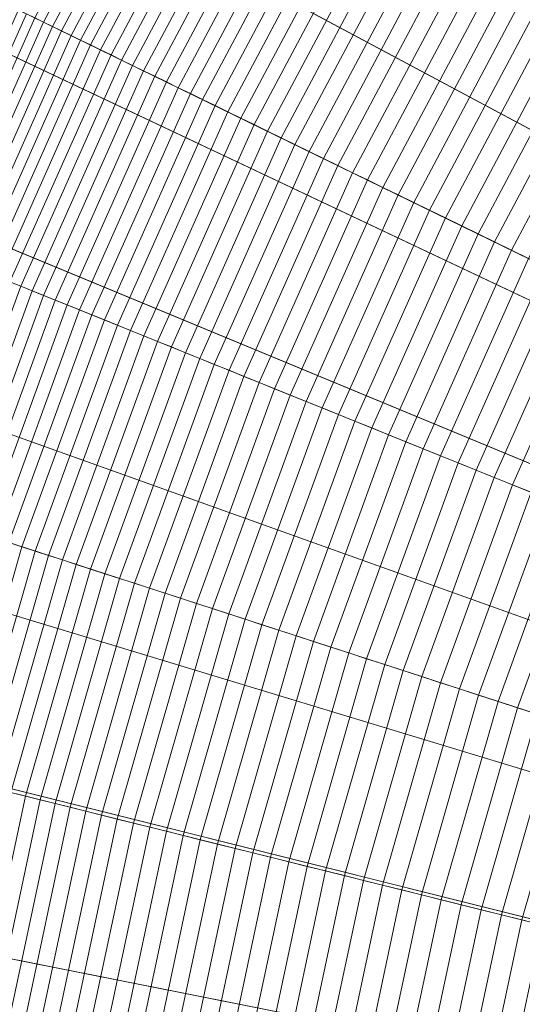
# Model space of a CAD drawing. Header units: centimetres. Extents: x -21.9 to 23.1, y -23 to 22.
# Tile 115 of 192: x -17 to -14.4, y 2.8 to 8. Entities that reach past the tile are written whole.
import ezdxf

# ---------------------------------------------------------------- set-up
doc = ezdxf.new("R2010")
doc.units = ezdxf.units.CM
doc.header["$LTSCALE"] = 2.54
doc.layers.add('Lucido design-1', color=7, linetype='Continuous')

# ---------------------------------------------------------------- blocks, each defined once
blk = doc.blocks.new('Gruppo-2-1')
at = {"color": 5, "linetype": 'Continuous', "lineweight": 9}
for points in [[(-5.8451, 7.1504, -949.2271), (-6.3638, 6.6834, -949.2271), (-14.7713, 15.3895, -949.2271), (-13.6248, 16.4219, -949.2271)], [(-14.2517, 15.8573, -949.2271), (-15.0373, 15.11, -949.2271), (-6.465, 6.5378, -949.2271), (-6.1105, 6.8749, -949.2271)], [(-6.1105, 6.8749, -1010.9271), (-6.465, 6.5378, -1010.9271), (-14.7553, 14.828, -1010.9271), (-13.9838, 15.5618, -1010.9271)], [(-6.3638, 6.6834, -949.2271), (-6.8487, 6.1813, -949.2271), (-15.8429, 14.2798, -949.2271), (-14.7713, 15.3895, -949.2271)], [(-15.0373, 15.11, -949.2271), (-15.7845, 14.3244, -949.2271), (-6.8022, 6.1833, -949.2271), (-6.465, 6.5378, -949.2271)], [(-6.465, 6.5378, -1010.9271), (-6.8022, 6.1833, -1010.9271), (-15.489, 14.0566, -1010.9271), (-14.7553, 14.828, -1010.9271)], [(-15.7845, 14.3244, -949.2271), (-16.4925, 13.5033, -949.2271), (-7.1216, 5.8128, -949.2271), (-6.8022, 6.1833, -949.2271)], [(-6.8487, 6.1813, -949.2271), (-7.2973, 5.6466, -949.2271), (-16.8346, 13.098, -949.2271), (-15.8429, 14.2798, -949.2271)], [(-6.8022, 6.1833, -1010.9271), (-7.1216, 5.8128, -1010.9271), (-16.1842, 13.2503, -1010.9271), (-15.489, 14.0566, -1010.9271)], [(-16.4925, 13.5033, -949.2271), (-17.1595, 12.6485, -949.2271), (-7.4226, 5.4271, -949.2271), (-7.1216, 5.8128, -949.2271)], [(-7.1216, 5.8128, -1010.9271), (-7.4226, 5.4271, -1010.9271), (-16.8391, 12.411, -1010.9271), (-16.1842, 13.2503, -1010.9271)], [(-7.2973, 5.6466, -949.2271), (-7.7076, 5.0819, -949.2271), (-17.7414, 11.8498, -949.2271), (-16.8346, 13.098, -949.2271)], [(-17.1595, 12.6485, -949.2271), (-17.7839, 11.7622, -949.2271), (-7.7043, 5.0272, -949.2271), (-7.4226, 5.4271, -949.2271)], [(-7.4226, 5.4271, -1010.9271), (-7.7043, 5.0272, -1010.9271), (-17.4523, 11.5407, -1010.9271), (-16.8391, 12.411, -1010.9271)], [(-7.7076, 5.0819, -949.2271), (-8.0775, 4.49, -949.2271), (-18.559, 10.5415, -949.2271), (-17.7414, 11.8498, -949.2271)], [(-17.7839, 11.7622, -949.2271), (-18.3644, 10.8465, -949.2271), (-7.9662, 4.614, -949.2271), (-7.7043, 5.0272, -949.2271)], [(-7.7043, 5.0272, -1010.9271), (-7.9662, 4.614, -1010.9271), (-18.0223, 10.6414, -1010.9271), (-17.4523, 11.5407, -1010.9271)], [(-18.3644, 10.8465, -949.2271), (-18.8986, 9.903, -949.2271), (-8.2072, 4.1884, -949.2271), (-7.9662, 4.614, -949.2271)], [(-7.9662, 4.614, -1010.9271), (-8.2072, 4.1884, -1010.9271), (-18.5469, 9.715, -1010.9271), (-18.0223, 10.6414, -1010.9271)], [(-8.0775, 4.49, -949.2271), (-8.4052, 3.8737, -949.2271), (-19.2833, 9.1793, -949.2271), (-18.559, 10.5415, -949.2271)], [(-18.8986, 9.903, -949.2271), (-19.3858, 8.9344, -949.2271), (-8.4271, 3.7513, -949.2271), (-8.2072, 4.1884, -949.2271)], [(-8.2072, 4.1884, -1010.9271), (-8.4271, 3.7513, -1010.9271), (-19.0252, 8.7639, -1010.9271), (-18.5469, 9.715, -1010.9271)], [(-16.3212, 9.2495, -927.4107), (-16.9608, 8.0466, -927.4107), (-16.9146, 8.024, -927.5463), (-16.2767, 9.2238, -927.5463)], [(-8.4052, 3.8737, -949.2271), (-8.6891, 3.2361, -949.2271), (-19.9108, 7.7699, -949.2271), (-19.2833, 9.1793, -949.2271)], [(-16.2767, 9.2238, -927.5463), (-16.9146, 8.024, -927.5463), (-16.867, 8.0008, -927.6814), (-16.2308, 9.1973, -927.6814)], [(-16.2308, 9.1973, -927.6814), (-16.867, 8.0008, -927.6814), (-16.8181, 7.977, -927.8158), (-16.1837, 9.1701, -927.8158)], [(-16.1837, 9.1701, -927.8158), (-16.8181, 7.977, -927.8158), (-16.7678, 7.9524, -927.9496), (-16.1352, 9.1421, -927.9496)], [(-16.1352, 9.1421, -927.9496), (-16.7678, 7.9524, -927.9496), (-16.7162, 7.9273, -928.0828), (-16.0855, 9.1134, -928.0828)], [(-16.0855, 9.1134, -928.0828), (-16.7162, 7.9273, -928.0828), (-16.6633, 7.9015, -928.2153), (-16.0346, 9.084, -928.2153)], [(-16.0346, 9.084, -928.2153), (-16.6633, 7.9015, -928.2153), (-16.6091, 7.875, -928.3472), (-15.9823, 9.0538, -928.3472)], [(-15.9823, 9.0538, -928.3472), (-16.6091, 7.875, -928.3472), (-16.5536, 7.8479, -928.4784), (-15.9288, 9.0229, -928.4784)], [(-15.9288, 9.0229, -928.4784), (-16.5536, 7.8479, -928.4784), (-16.4967, 7.8202, -928.609), (-15.874, 8.9913, -928.609)], [(-15.874, 8.9913, -928.609), (-16.4967, 7.8202, -928.609), (-16.4386, 7.7919, -928.7388), (-15.818, 8.959, -928.7388)], [(-19.3858, 8.9344, -949.2271), (-19.825, 7.9432, -949.2271), (-8.6252, 3.3041, -949.2271), (-8.4271, 3.7513, -949.2271)], [(-15.818, 8.959, -928.7388), (-16.4386, 7.7919, -928.7388), (-16.3792, 7.7629, -928.8678), (-15.7607, 8.9259, -928.8678)], [(-15.7607, 8.9259, -928.8678), (-16.3792, 7.7629, -928.8678), (-16.3184, 7.7333, -928.9962), (-15.7023, 8.8922, -928.9962)], [(-15.7023, 8.8922, -928.9962), (-16.3184, 7.7333, -928.9962), (-16.2565, 7.703, -929.1238), (-15.6425, 8.8577, -929.1238)], [(-15.6425, 8.8577, -929.1238), (-16.2565, 7.703, -929.1238), (-16.1932, 7.6722, -929.2506), (-15.5816, 8.8225, -929.2506)], [(-15.5816, 8.8225, -929.2506), (-16.1932, 7.6722, -929.2506), (-16.1287, 7.6407, -929.3766), (-15.5194, 8.7866, -929.3766)], [(-8.4271, 3.7513, -1010.9271), (-8.6252, 3.3041, -1010.9271), (-19.4566, 7.7906, -1010.9271), (-19.0252, 8.7639, -1010.9271)], [(-15.5194, 8.7866, -929.3766), (-16.1287, 7.6407, -929.3766), (-16.063, 7.6087, -929.5018), (-15.4561, 8.75, -929.5018)], [(-15.4561, 8.75, -929.5018), (-16.063, 7.6087, -929.5018), (-15.996, 7.576, -929.6263), (-15.3915, 8.7128, -929.6263)], [(-15.3915, 8.7128, -929.6263), (-15.996, 7.576, -929.6263), (-15.9277, 7.5427, -929.7498), (-15.3258, 8.6748, -929.7498)], [(-15.3258, 8.6748, -929.7498), (-15.9277, 7.5427, -929.7498), (-15.8583, 7.5088, -929.8726), (-15.2589, 8.6362, -929.8726)], [(-15.2589, 8.6362, -929.8726), (-15.8583, 7.5088, -929.8726), (-15.7876, 7.4744, -929.9944), (-15.1908, 8.5968, -929.9944)], [(-15.1908, 8.5968, -929.9944), (-15.7876, 7.4744, -929.9944), (-15.7157, 7.4393, -930.1154), (-15.1215, 8.5569, -930.1154)], [(-15.1215, 8.5569, -930.1154), (-15.7157, 7.4393, -930.1154), (-15.6426, 7.4037, -930.2355), (-15.0511, 8.5162, -930.2355)], [(-15.0511, 8.5162, -930.2355), (-15.6426, 7.4037, -930.2355), (-15.5684, 7.3674, -930.3547), (-14.9795, 8.4749, -930.3547)], [(-14.9795, 8.4749, -930.3547), (-15.5684, 7.3674, -930.3547), (-15.4929, 7.3306, -930.4729), (-14.9068, 8.4329, -930.4729)], [(-14.9068, 8.4329, -930.4729), (-15.4929, 7.3306, -930.4729), (-15.4163, 7.2932, -930.5903), (-14.833, 8.3903, -930.5903)], [(-14.833, 8.3903, -930.5903), (-15.4163, 7.2932, -930.5903), (-15.3385, 7.2553, -930.7066), (-14.758, 8.347, -930.7066)], [(-14.758, 8.347, -930.7066), (-15.3385, 7.2553, -930.7066), (-15.2595, 7.2168, -930.822), (-14.6819, 8.3031, -930.822)], [(-14.6819, 8.3031, -930.822), (-15.2595, 7.2168, -930.822), (-15.1794, 7.1777, -930.9365), (-14.6048, 8.2585, -930.9365)], [(-14.6048, 8.2585, -930.9365), (-15.1794, 7.1777, -930.9365), (-15.0982, 7.1381, -931.0499), (-14.5265, 8.2133, -931.0499)], [(-14.5265, 8.2133, -931.0499), (-15.0982, 7.1381, -931.0499), (-15.0159, 7.098, -931.1623), (-14.4472, 8.1675, -931.1623)], [(-14.4472, 8.1675, -931.1623), (-15.0159, 7.098, -931.1623), (-14.9324, 7.0572, -931.2737), (-14.3667, 8.1211, -931.2737)], [(-17.0492, 8.0897, -927.1379), (-17.6062, 6.8388, -927.1379), (-17.5613, 6.8207, -927.2746), (-17.0057, 8.0685, -927.2746)], [(-14.3667, 8.1211, -931.2737), (-14.9324, 7.0572, -931.2737), (-14.8478, 7.016, -931.3841), (-14.2853, 8.0741, -931.3841)], [(-14.2853, 8.0741, -931.3841), (-14.8478, 7.016, -931.3841), (-14.7622, 6.9742, -931.4934), (-14.2027, 8.0264, -931.4934)], [(-17.0057, 8.0685, -927.2746), (-17.5613, 6.8207, -927.2746), (-17.515, 6.802, -927.4107), (-16.9608, 8.0466, -927.4107)], [(-16.9608, 8.0466, -927.4107), (-17.515, 6.802, -927.4107), (-17.4673, 6.7827, -927.5463), (-16.9146, 8.024, -927.5463)], [(-16.9146, 8.024, -927.5463), (-17.4673, 6.7827, -927.5463), (-17.4182, 6.7629, -927.6814), (-16.867, 8.0008, -927.6814)], [(-14.2027, 8.0264, -931.4934), (-14.7622, 6.9742, -931.4934), (-14.6754, 6.9319, -931.6017), (-14.1191, 7.9781, -931.6017)], [(-16.867, 8.0008, -927.6814), (-17.4182, 6.7629, -927.6814), (-17.3677, 6.7425, -927.8158), (-16.8181, 7.977, -927.8158)], [(-16.8181, 7.977, -927.8158), (-17.3677, 6.7425, -927.8158), (-17.3159, 6.7215, -927.9496), (-16.7678, 7.9524, -927.9496)], [(-14.1191, 7.9781, -931.6017), (-14.6754, 6.9319, -931.6017), (-14.5876, 6.8891, -931.7088), (-14.0345, 7.9293, -931.7088)], [(-19.825, 7.9432, -949.2271), (-20.2153, 6.9317, -949.2271), (-8.8014, 2.8477, -949.2271), (-8.6252, 3.3041, -949.2271)], [(-16.7678, 7.9524, -927.9496), (-17.3159, 6.7215, -927.9496), (-17.2626, 6.7, -928.0828), (-16.7162, 7.9273, -928.0828)], [(-16.7162, 7.9273, -928.0828), (-17.2626, 6.7, -928.0828), (-17.2081, 6.678, -928.2153), (-16.6633, 7.9015, -928.2153)], [(-14.0345, 7.9293, -931.7088), (-14.5876, 6.8891, -931.7088), (-14.4987, 6.8457, -931.8149), (-13.9489, 7.8798, -931.8149)], [(-16.6633, 7.9015, -928.2153), (-17.2081, 6.678, -928.2153), (-17.1521, 6.6554, -928.3472), (-16.6091, 7.875, -928.3472)], [(-16.6091, 7.875, -928.3472), (-17.1521, 6.6554, -928.3472), (-17.0948, 6.6322, -928.4784), (-16.5536, 7.8479, -928.4784)], [(-13.9489, 7.8798, -931.8149), (-14.4987, 6.8457, -931.8149), (-14.4088, 6.8019, -931.9199), (-13.8622, 7.8298, -931.9199)], [(-16.5536, 7.8479, -928.4784), (-17.0948, 6.6322, -928.4784), (-17.0362, 6.6085, -928.609), (-16.4967, 7.8202, -928.609)], [(-16.4967, 7.8202, -928.609), (-17.0362, 6.6085, -928.609), (-16.9762, 6.5843, -928.7388), (-16.4386, 7.7919, -928.7388)], [(-13.8622, 7.8298, -931.9199), (-14.4088, 6.8019, -931.9199), (-14.3178, 6.7575, -932.0238), (-13.7746, 7.7792, -932.0238)], [(-8.6891, 3.2361, -949.2271), (-8.9278, 2.5802, -949.2271), (-20.4384, 6.3202, -949.2271), (-19.9108, 7.7699, -949.2271)], [(-8.6252, 3.3041, -1010.9271), (-8.8014, 2.8477, -1010.9271), (-19.8398, 6.7973, -1010.9271), (-19.4566, 7.7906, -1010.9271)], [(-16.4386, 7.7919, -928.7388), (-16.9762, 6.5843, -928.7388), (-16.9149, 6.5595, -928.8678), (-16.3792, 7.7629, -928.8678)], [(-16.3792, 7.7629, -928.8678), (-16.9149, 6.5595, -928.8678), (-16.8523, 6.5342, -928.9962), (-16.3184, 7.7333, -928.9962)], [(-16.3184, 7.7333, -928.9962), (-16.8523, 6.5342, -928.9962), (-16.7884, 6.5084, -929.1238), (-16.2565, 7.703, -929.1238)], [(-16.2565, 7.703, -929.1238), (-16.7884, 6.5084, -929.1238), (-16.7231, 6.482, -929.2506), (-16.1932, 7.6722, -929.2506)], [(-16.1932, 7.6722, -929.2506), (-16.7231, 6.482, -929.2506), (-16.6566, 6.4551, -929.3766), (-16.1287, 7.6407, -929.3766)], [(-16.1287, 7.6407, -929.3766), (-16.6566, 6.4551, -929.3766), (-16.5887, 6.4277, -929.5018), (-16.063, 7.6087, -929.5018)], [(-16.063, 7.6087, -929.5018), (-16.5887, 6.4277, -929.5018), (-16.5196, 6.3998, -929.6263), (-15.996, 7.576, -929.6263)], [(-15.996, 7.576, -929.6263), (-16.5196, 6.3998, -929.6263), (-16.4492, 6.3714, -929.7498), (-15.9277, 7.5427, -929.7498)], [(-15.9277, 7.5427, -929.7498), (-16.4492, 6.3714, -929.7498), (-16.3776, 6.3424, -929.8726), (-15.8583, 7.5088, -929.8726)], [(-15.8583, 7.5088, -929.8726), (-16.3776, 6.3424, -929.8726), (-16.3047, 6.313, -929.9944), (-15.7876, 7.4744, -929.9944)], [(-15.7876, 7.4744, -929.9944), (-16.3047, 6.313, -929.9944), (-16.2305, 6.283, -930.1154), (-15.7157, 7.4393, -930.1154)], [(-15.7157, 7.4393, -930.1154), (-16.2305, 6.283, -930.1154), (-16.1551, 6.2525, -930.2355), (-15.6426, 7.4037, -930.2355)], [(-15.6426, 7.4037, -930.2355), (-16.1551, 6.2525, -930.2355), (-16.0785, 6.2216, -930.3547), (-15.5684, 7.3674, -930.3547)], [(-15.5684, 7.3674, -930.3547), (-16.0785, 6.2216, -930.3547), (-16.0007, 6.1901, -930.4729), (-15.4929, 7.3306, -930.4729)], [(-15.4929, 7.3306, -930.4729), (-16.0007, 6.1901, -930.4729), (-15.9216, 6.1582, -930.5903), (-15.4163, 7.2932, -930.5903)], [(-15.4163, 7.2932, -930.5903), (-15.9216, 6.1582, -930.5903), (-15.8414, 6.1258, -930.7066), (-15.3385, 7.2553, -930.7066)], [(-15.3385, 7.2553, -930.7066), (-15.8414, 6.1258, -930.7066), (-15.7599, 6.0929, -930.822), (-15.2595, 7.2168, -930.822)], [(-15.2595, 7.2168, -930.822), (-15.7599, 6.0929, -930.822), (-15.6773, 6.0595, -930.9365), (-15.1794, 7.1777, -930.9365)], [(-15.1794, 7.1777, -930.9365), (-15.6773, 6.0595, -930.9365), (-15.5935, 6.0256, -931.0499), (-15.0982, 7.1381, -931.0499)], [(-15.0982, 7.1381, -931.0499), (-15.5935, 6.0256, -931.0499), (-15.5086, 5.9913, -931.1623), (-15.0159, 7.098, -931.1623)], [(-15.0159, 7.098, -931.1623), (-15.5086, 5.9913, -931.1623), (-15.4225, 5.9565, -931.2737), (-14.9324, 7.0572, -931.2737)], [(-14.9324, 7.0572, -931.2737), (-15.4225, 5.9565, -931.2737), (-15.3352, 5.9213, -931.3841), (-14.8478, 7.016, -931.3841)], [(-14.8478, 7.016, -931.3841), (-15.3352, 5.9213, -931.3841), (-15.2469, 5.8856, -931.4934), (-14.7622, 6.9742, -931.4934)], [(-14.7622, 6.9742, -931.4934), (-15.2469, 5.8856, -931.4934), (-15.1574, 5.8494, -931.6017), (-14.6754, 6.9319, -931.6017)], [(-20.2153, 6.9317, -949.2271), (-20.5558, 5.9023, -949.2271), (-8.955, 2.3832, -949.2271), (-8.8014, 2.8477, -949.2271)], [(-14.6754, 6.9319, -931.6017), (-15.1574, 5.8494, -931.6017), (-15.0668, 5.8128, -931.7088), (-14.5876, 6.8891, -931.7088)], [(-14.5876, 6.8891, -931.7088), (-15.0668, 5.8128, -931.7088), (-14.9751, 5.7758, -931.8149), (-14.4987, 6.8457, -931.8149)], [(-14.4987, 6.8457, -931.8149), (-14.9751, 5.7758, -931.8149), (-14.8823, 5.7383, -931.9199), (-14.4088, 6.8019, -931.9199)], [(-8.8014, 2.8477, -1010.9271), (-8.955, 2.3832, -1010.9271), (-20.1741, 5.7865, -1010.9271), (-19.8398, 6.7973, -1010.9271)], [(-14.4088, 6.8019, -931.9199), (-14.8823, 5.7383, -931.9199), (-14.7885, 5.7004, -932.0238), (-14.3178, 6.7575, -932.0238)], [(-14.3178, 6.7575, -932.0238), (-14.7885, 5.7004, -932.0238), (-14.6936, 5.662, -932.1265), (-14.2258, 6.7126, -932.1265)], [(-14.2258, 6.7126, -932.1265), (-14.6936, 5.662, -932.1265), (-14.5977, 5.6233, -932.2283), (-14.1329, 6.6673, -932.2283)], [(-14.1329, 6.6673, -932.2283), (-14.5977, 5.6233, -932.2283), (-14.5008, 5.5841, -932.3287), (-14.0389, 6.6215, -932.3287)], [(-17.0948, 6.6322, -928.4784), (-17.55, 5.3817, -928.4784), (-17.4898, 5.3621, -928.609), (-17.0362, 6.6085, -928.609)], [(-17.0362, 6.6085, -928.609), (-17.4898, 5.3621, -928.609), (-17.4283, 5.3422, -928.7388), (-16.9762, 6.5843, -928.7388)], [(-14.0389, 6.6215, -932.3287), (-14.5008, 5.5841, -932.3287), (-14.4028, 5.5445, -932.428), (-13.9439, 6.5751, -932.428)], [(-16.9762, 6.5843, -928.7388), (-17.4283, 5.3422, -928.7388), (-17.3654, 5.3217, -928.8678), (-16.9149, 6.5595, -928.8678)], [(-16.9149, 6.5595, -928.8678), (-17.3654, 5.3217, -928.8678), (-17.3012, 5.3009, -928.9962), (-16.8523, 6.5342, -928.9962)], [(-13.9439, 6.5751, -932.428), (-14.4028, 5.5445, -932.428), (-14.3037, 5.5045, -932.5261), (-13.8479, 6.5283, -932.5261)], [(-16.8523, 6.5342, -928.9962), (-17.3012, 5.3009, -928.9962), (-17.2356, 5.2795, -929.1238), (-16.7884, 6.5084, -929.1238)], [(-16.7884, 6.5084, -929.1238), (-17.2356, 5.2795, -929.1238), (-17.1687, 5.2578, -929.2506), (-16.7231, 6.482, -929.2506)], [(-16.7231, 6.482, -929.2506), (-17.1687, 5.2578, -929.2506), (-17.1004, 5.2356, -929.3766), (-16.6566, 6.4551, -929.3766)], [(-16.6566, 6.4551, -929.3766), (-17.1004, 5.2356, -929.3766), (-17.0309, 5.213, -929.5018), (-16.5887, 6.4277, -929.5018)], [(-16.5887, 6.4277, -929.5018), (-17.0309, 5.213, -929.5018), (-16.96, 5.19, -929.6263), (-16.5196, 6.3998, -929.6263)], [(-16.5196, 6.3998, -929.6263), (-16.96, 5.19, -929.6263), (-16.8878, 5.1665, -929.7498), (-16.4492, 6.3714, -929.7498)], [(-16.4492, 6.3714, -929.7498), (-16.8878, 5.1665, -929.7498), (-16.8143, 5.1426, -929.8726), (-16.3776, 6.3424, -929.8726)], [(-16.3776, 6.3424, -929.8726), (-16.8143, 5.1426, -929.8726), (-16.7395, 5.1183, -929.9944), (-16.3047, 6.313, -929.9944)], [(-8.9278, 2.5802, -949.2271), (-9.1202, 1.9092, -949.2271), (-20.8637, 4.8372, -949.2271), (-20.4384, 6.3202, -949.2271)], [(-16.3047, 6.313, -929.9944), (-16.7395, 5.1183, -929.9944), (-16.6634, 5.0936, -930.1154), (-16.2305, 6.283, -930.1154)], [(-16.2305, 6.283, -930.1154), (-16.6634, 5.0936, -930.1154), (-16.5861, 5.0685, -930.2355), (-16.1551, 6.2525, -930.2355)], [(-16.1551, 6.2525, -930.2355), (-16.5861, 5.0685, -930.2355), (-16.5075, 5.043, -930.3547), (-16.0785, 6.2216, -930.3547)], [(-16.0785, 6.2216, -930.3547), (-16.5075, 5.043, -930.3547), (-16.4277, 5.017, -930.4729), (-16.0007, 6.1901, -930.4729)], [(-16.0007, 6.1901, -930.4729), (-16.4277, 5.017, -930.4729), (-16.3466, 4.9907, -930.5903), (-15.9216, 6.1582, -930.5903)], [(-15.9216, 6.1582, -930.5903), (-16.3466, 4.9907, -930.5903), (-16.2643, 4.9639, -930.7066), (-15.8414, 6.1258, -930.7066)], [(-15.8414, 6.1258, -930.7066), (-16.2643, 4.9639, -930.7066), (-16.1807, 4.9368, -930.822), (-15.7599, 6.0929, -930.822)], [(-15.7599, 6.0929, -930.822), (-16.1807, 4.9368, -930.822), (-16.096, 4.9092, -930.9365), (-15.6773, 6.0595, -930.9365)], [(-15.6773, 6.0595, -930.9365), (-16.096, 4.9092, -930.9365), (-16.01, 4.8813, -931.0499), (-15.5935, 6.0256, -931.0499)], [(-15.5935, 6.0256, -931.0499), (-16.01, 4.8813, -931.0499), (-15.9229, 4.853, -931.1623), (-15.5086, 5.9913, -931.1623)], [(-15.5086, 5.9913, -931.1623), (-15.9229, 4.853, -931.1623), (-15.8346, 4.8243, -931.2737), (-15.4225, 5.9565, -931.2737)], [(-15.4225, 5.9565, -931.2737), (-15.8346, 4.8243, -931.2737), (-15.7451, 4.7952, -931.3841), (-15.3352, 5.9213, -931.3841)], [(-15.3352, 5.9213, -931.3841), (-15.7451, 4.7952, -931.3841), (-15.6544, 4.7658, -931.4934), (-15.2469, 5.8856, -931.4934)], [(-20.5558, 5.9023, -949.2271), (-20.8451, 4.8574, -949.2271), (-9.0855, 1.9118, -949.2271), (-8.955, 2.3832, -949.2271)], [(-15.2469, 5.8856, -931.4934), (-15.6544, 4.7658, -931.4934), (-15.5626, 4.736, -931.6017), (-15.1574, 5.8494, -931.6017)], [(-15.1574, 5.8494, -931.6017), (-15.5626, 4.736, -931.6017), (-15.4697, 4.7058, -931.7088), (-15.0668, 5.8128, -931.7088)], [(-15.0668, 5.8128, -931.7088), (-15.4697, 4.7058, -931.7088), (-15.3757, 4.6752, -931.8149), (-14.9751, 5.7758, -931.8149)], [(-8.955, 2.3832, -1010.9271), (-9.0855, 1.9118, -1010.9271), (-20.4582, 4.7605, -1010.9271), (-20.1741, 5.7865, -1010.9271)], [(-14.9751, 5.7758, -931.8149), (-15.3757, 4.6752, -931.8149), (-15.2805, 4.6443, -931.9199), (-14.8823, 5.7383, -931.9199)], [(-14.8823, 5.7383, -931.9199), (-15.2805, 4.6443, -931.9199), (-15.1843, 4.613, -932.0238), (-14.7885, 5.7004, -932.0238)], [(-14.7885, 5.7004, -932.0238), (-15.1843, 4.613, -932.0238), (-15.0869, 4.5814, -932.1265), (-14.6936, 5.662, -932.1265)], [(-14.6936, 5.662, -932.1265), (-15.0869, 4.5814, -932.1265), (-14.9886, 4.5494, -932.2283), (-14.5977, 5.6233, -932.2283)], [(-14.5977, 5.6233, -932.2283), (-14.9886, 4.5494, -932.2283), (-14.8891, 4.5171, -932.3287), (-14.5008, 5.5841, -932.3287)], [(-14.5008, 5.5841, -932.3287), (-14.8891, 4.5171, -932.3287), (-14.7886, 4.4845, -932.428), (-14.4028, 5.5445, -932.428)], [(-14.4028, 5.5445, -932.428), (-14.7886, 4.4845, -932.428), (-14.687, 4.4515, -932.5261), (-14.3037, 5.5045, -932.5261)], [(-14.3037, 5.5045, -932.5261), (-14.687, 4.4515, -932.5261), (-14.5844, 4.4181, -932.623), (-14.2037, 5.4641, -932.623)], [(-14.2037, 5.4641, -932.623), (-14.5844, 4.4181, -932.623), (-14.4808, 4.3845, -932.7187), (-14.1027, 5.4233, -932.7187)], [(-14.1027, 5.4233, -932.7187), (-14.4808, 4.3845, -932.7187), (-14.3762, 4.3505, -932.8132), (-14.0007, 5.3821, -932.8132)], [(-14.0007, 5.3821, -932.8132), (-14.3762, 4.3505, -932.8132), (-14.2706, 4.3161, -932.9065), (-13.8978, 5.3405, -932.9065)], [(-17.1004, 5.2356, -929.3766), (-17.4582, 3.9881, -929.3766), (-17.3872, 3.9704, -929.5018), (-17.0309, 5.213, -929.5018)], [(-17.0309, 5.213, -929.5018), (-17.3872, 3.9704, -929.5018), (-17.3149, 3.9524, -929.6263), (-16.96, 5.19, -929.6263)], [(-16.96, 5.19, -929.6263), (-17.3149, 3.9524, -929.6263), (-17.2412, 3.934, -929.7498), (-16.8878, 5.1665, -929.7498)], [(-16.8878, 5.1665, -929.7498), (-17.2412, 3.934, -929.7498), (-17.1662, 3.9153, -929.8726), (-16.8143, 5.1426, -929.8726)], [(-16.8143, 5.1426, -929.8726), (-17.1662, 3.9153, -929.8726), (-17.0899, 3.8963, -929.9944), (-16.7395, 5.1183, -929.9944)], [(-16.7395, 5.1183, -929.9944), (-17.0899, 3.8963, -929.9944), (-17.0123, 3.8769, -930.1154), (-16.6634, 5.0936, -930.1154)], [(-16.6634, 5.0936, -930.1154), (-17.0123, 3.8769, -930.1154), (-16.9334, 3.8573, -930.2355), (-16.5861, 5.0685, -930.2355)], [(-16.5861, 5.0685, -930.2355), (-16.9334, 3.8573, -930.2355), (-16.8532, 3.8373, -930.3547), (-16.5075, 5.043, -930.3547)], [(-16.5075, 5.043, -930.3547), (-16.8532, 3.8373, -930.3547), (-16.7718, 3.817, -930.4729), (-16.4277, 5.017, -930.4729)], [(-16.4277, 5.017, -930.4729), (-16.7718, 3.817, -930.4729), (-16.689, 3.7963, -930.5903), (-16.3466, 4.9907, -930.5903)], [(-16.3466, 4.9907, -930.5903), (-16.689, 3.7963, -930.5903), (-16.6051, 3.7754, -930.7066), (-16.2643, 4.9639, -930.7066)], [(-16.2643, 4.9639, -930.7066), (-16.6051, 3.7754, -930.7066), (-16.5198, 3.7542, -930.822), (-16.1807, 4.9368, -930.822)], [(-16.1807, 4.9368, -930.822), (-16.5198, 3.7542, -930.822), (-16.4334, 3.7326, -930.9365), (-16.096, 4.9092, -930.9365)], [(-16.096, 4.9092, -930.9365), (-16.4334, 3.7326, -930.9365), (-16.3457, 3.7107, -931.0499), (-16.01, 4.8813, -931.0499)], [(-20.8451, 4.8574, -949.2271), (-21.0822, 3.7994, -949.2271), (-9.1925, 1.4344, -949.2271), (-9.0855, 1.9118, -949.2271)], [(-16.01, 4.8813, -931.0499), (-16.3457, 3.7107, -931.0499), (-16.2568, 3.6886, -931.1623), (-15.9229, 4.853, -931.1623)], [(-15.9229, 4.853, -931.1623), (-16.2568, 3.6886, -931.1623), (-16.1667, 3.6661, -931.2737), (-15.8346, 4.8243, -931.2737)], [(-9.1202, 1.9092, -949.2271), (-9.2653, 1.2265, -949.2271), (-21.1844, 3.3281, -949.2271), (-20.8637, 4.8372, -949.2271)], [(-15.8346, 4.8243, -931.2737), (-16.1667, 3.6661, -931.2737), (-16.0754, 3.6433, -931.3841), (-15.7451, 4.7952, -931.3841)], [(-9.0855, 1.9118, -1010.9271), (-9.1925, 1.4344, -1010.9271), (-20.6911, 3.7216, -1010.9271), (-20.4582, 4.7605, -1010.9271)], [(-15.7451, 4.7952, -931.3841), (-16.0754, 3.6433, -931.3841), (-15.9829, 3.6203, -931.4934), (-15.6544, 4.7658, -931.4934)], [(-15.6544, 4.7658, -931.4934), (-15.9829, 3.6203, -931.4934), (-15.8893, 3.5969, -931.6017), (-15.5626, 4.736, -931.6017)], [(-15.5626, 4.736, -931.6017), (-15.8893, 3.5969, -931.6017), (-15.7945, 3.5733, -931.7088), (-15.4697, 4.7058, -931.7088)], [(-15.4697, 4.7058, -931.7088), (-15.7945, 3.5733, -931.7088), (-15.6985, 3.5494, -931.8149), (-15.3757, 4.6752, -931.8149)], [(-15.3757, 4.6752, -931.8149), (-15.6985, 3.5494, -931.8149), (-15.6014, 3.5252, -931.9199), (-15.2805, 4.6443, -931.9199)], [(-15.2805, 4.6443, -931.9199), (-15.6014, 3.5252, -931.9199), (-15.5032, 3.5007, -932.0238), (-15.1843, 4.613, -932.0238)], [(-15.1843, 4.613, -932.0238), (-15.5032, 3.5007, -932.0238), (-15.4039, 3.4759, -932.1265), (-15.0869, 4.5814, -932.1265)], [(-15.0869, 4.5814, -932.1265), (-15.4039, 3.4759, -932.1265), (-15.3036, 3.4509, -932.2283), (-14.9886, 4.5494, -932.2283)], [(-14.9886, 4.5494, -932.2283), (-15.3036, 3.4509, -932.2283), (-15.2021, 3.4256, -932.3287), (-14.8891, 4.5171, -932.3287)], [(-14.8891, 4.5171, -932.3287), (-15.2021, 3.4256, -932.3287), (-15.0995, 3.4, -932.428), (-14.7886, 4.4845, -932.428)], [(-14.7886, 4.4845, -932.428), (-15.0995, 3.4, -932.428), (-14.9959, 3.3742, -932.5261), (-14.687, 4.4515, -932.5261)], [(-14.687, 4.4515, -932.5261), (-14.9959, 3.3742, -932.5261), (-14.8912, 3.3481, -932.623), (-14.5844, 4.4181, -932.623)], [(-14.5844, 4.4181, -932.623), (-14.8912, 3.3481, -932.623), (-14.7855, 3.3217, -932.7187), (-14.4808, 4.3845, -932.7187)], [(-14.4808, 4.3845, -932.7187), (-14.7855, 3.3217, -932.7187), (-14.6788, 3.2951, -932.8132), (-14.3762, 4.3505, -932.8132)], [(-14.3762, 4.3505, -932.8132), (-14.6788, 3.2951, -932.8132), (-14.5711, 3.2683, -932.9065), (-14.2706, 4.3161, -932.9065)], [(-14.2706, 4.3161, -932.9065), (-14.5711, 3.2683, -932.9065), (-14.4623, 3.2412, -932.9985), (-14.164, 4.2815, -932.9985)], [(-14.164, 4.2815, -932.9985), (-14.4623, 3.2412, -932.9985), (-14.3526, 3.2138, -933.0893), (-14.0565, 4.2466, -933.0893)], [(-14.0565, 4.2466, -933.0893), (-14.3526, 3.2138, -933.0893), (-14.2419, 3.1862, -933.1788), (-13.948, 4.2113, -933.1788)], [(-17.0899, 3.8963, -929.9944), (-17.3542, 2.6528, -929.9944), (-17.2755, 2.6389, -930.1154), (-17.0123, 3.8769, -930.1154)], [(-17.0123, 3.8769, -930.1154), (-17.2755, 2.6389, -930.1154), (-17.1954, 2.6248, -930.2355), (-16.9334, 3.8573, -930.2355)], [(-16.9334, 3.8573, -930.2355), (-17.1954, 2.6248, -930.2355), (-17.114, 2.6104, -930.3547), (-16.8532, 3.8373, -930.3547)], [(-21.0822, 3.7994, -949.2271), (-21.2674, 2.7312, -949.2271), (-9.276, 0.9524, -949.2271), (-9.1925, 1.4344, -949.2271)], [(-16.8532, 3.8373, -930.3547), (-17.114, 2.6104, -930.3547), (-17.0313, 2.5958, -930.4729), (-16.7718, 3.817, -930.4729)], [(-16.7718, 3.817, -930.4729), (-17.0313, 2.5958, -930.4729), (-16.9474, 2.581, -930.5903), (-16.689, 3.7963, -930.5903)], [(-16.689, 3.7963, -930.5903), (-16.9474, 2.581, -930.5903), (-16.8621, 2.566, -930.7066), (-16.6051, 3.7754, -930.7066)], [(-16.6051, 3.7754, -930.7066), (-16.8621, 2.566, -930.7066), (-16.7756, 2.5508, -930.822), (-16.5198, 3.7542, -930.822)], [(-16.5198, 3.7542, -930.822), (-16.7756, 2.5508, -930.822), (-16.6879, 2.5353, -930.9365), (-16.4334, 3.7326, -930.9365)], [(-9.1925, 1.4344, -1010.9271), (-9.276, 0.9524, -1010.9271), (-20.8729, 2.6726, -1010.9271), (-20.6911, 3.7216, -1010.9271)], [(-16.4334, 3.7326, -930.9365), (-16.6879, 2.5353, -930.9365), (-16.5989, 2.5196, -931.0499), (-16.3457, 3.7107, -931.0499)], [(-16.3457, 3.7107, -931.0499), (-16.5989, 2.5196, -931.0499), (-16.5086, 2.5037, -931.1623), (-16.2568, 3.6886, -931.1623)], [(-16.2568, 3.6886, -931.1623), (-16.5086, 2.5037, -931.1623), (-16.4172, 2.4875, -931.2737), (-16.1667, 3.6661, -931.2737)], [(-16.1667, 3.6661, -931.2737), (-16.4172, 2.4875, -931.2737), (-16.3245, 2.4712, -931.3841), (-16.0754, 3.6433, -931.3841)], [(-16.0754, 3.6433, -931.3841), (-16.3245, 2.4712, -931.3841), (-16.2307, 2.4547, -931.4934), (-15.9829, 3.6203, -931.4934)], [(-15.9829, 3.6203, -931.4934), (-16.2307, 2.4547, -931.4934), (-16.1356, 2.4379, -931.6017), (-15.8893, 3.5969, -931.6017)], [(-15.8893, 3.5969, -931.6017), (-16.1356, 2.4379, -931.6017), (-16.0394, 2.4209, -931.7088), (-15.7945, 3.5733, -931.7088)], [(-15.7945, 3.5733, -931.7088), (-16.0394, 2.4209, -931.7088), (-15.942, 2.4038, -931.8149), (-15.6985, 3.5494, -931.8149)], [(-15.6985, 3.5494, -931.8149), (-15.942, 2.4038, -931.8149), (-15.8435, 2.3864, -931.9199), (-15.6014, 3.5252, -931.9199)], [(-15.6014, 3.5252, -931.9199), (-15.8435, 2.3864, -931.9199), (-15.7438, 2.3688, -932.0238), (-15.5032, 3.5007, -932.0238)], [(-15.5032, 3.5007, -932.0238), (-15.7438, 2.3688, -932.0238), (-15.643, 2.351, -932.1265), (-15.4039, 3.4759, -932.1265)], [(-15.4039, 3.4759, -932.1265), (-15.643, 2.351, -932.1265), (-15.5412, 2.3331, -932.2283), (-15.3036, 3.4509, -932.2283)], [(-15.3036, 3.4509, -932.2283), (-15.5412, 2.3331, -932.2283), (-15.4382, 2.3149, -932.3287), (-15.2021, 3.4256, -932.3287)], [(-15.2021, 3.4256, -932.3287), (-15.4382, 2.3149, -932.3287), (-15.3341, 2.2966, -932.428), (-15.0995, 3.4, -932.428)], [(-15.0995, 3.4, -932.428), (-15.3341, 2.2966, -932.428), (-15.2289, 2.278, -932.5261), (-14.9959, 3.3742, -932.5261)], [(-9.2653, 1.2265, -949.2271), (-9.3625, 0.5353, -949.2271), (-21.3991, 1.8004, -949.2271), (-21.1844, 3.3281, -949.2271)], [(-14.9959, 3.3742, -932.5261), (-15.2289, 2.278, -932.5261), (-15.1227, 2.2593, -932.623), (-14.8912, 3.3481, -932.623)], [(-14.8912, 3.3481, -932.623), (-15.1227, 2.2593, -932.623), (-15.0154, 2.2404, -932.7187), (-14.7855, 3.3217, -932.7187)], [(-14.7855, 3.3217, -932.7187), (-15.0154, 2.2404, -932.7187), (-14.9071, 2.2213, -932.8132), (-14.6788, 3.2951, -932.8132)], [(-14.6788, 3.2951, -932.8132), (-14.9071, 2.2213, -932.8132), (-14.7977, 2.202, -932.9065), (-14.5711, 3.2683, -932.9065)], [(-14.5711, 3.2683, -932.9065), (-14.7977, 2.202, -932.9065), (-14.6874, 2.1825, -932.9985), (-14.4623, 3.2412, -932.9985)], [(-14.4623, 3.2412, -932.9985), (-14.6874, 2.1825, -932.9985), (-14.576, 2.1629, -933.0893), (-14.3526, 3.2138, -933.0893)], [(-14.3526, 3.2138, -933.0893), (-14.576, 2.1629, -933.0893), (-14.4637, 2.1431, -933.1788), (-14.2419, 3.1862, -933.1788)], [(-14.2419, 3.1862, -933.1788), (-14.4637, 2.1431, -933.1788), (-14.3503, 2.1231, -933.2671), (-14.1303, 3.1584, -933.2671)]]:
    blk.add_3dface(points, dxfattribs=at)

msp = doc.modelspace()

# ---------------------------------------------------------------- block references
at = {"layer": 'Lucido design-1', "color": 5, "true_color": 0x0000ff}
msp.add_blockref('Gruppo-2-1', (0, 0), dxfattribs=at)

doc.saveas('drawing.dxf')
